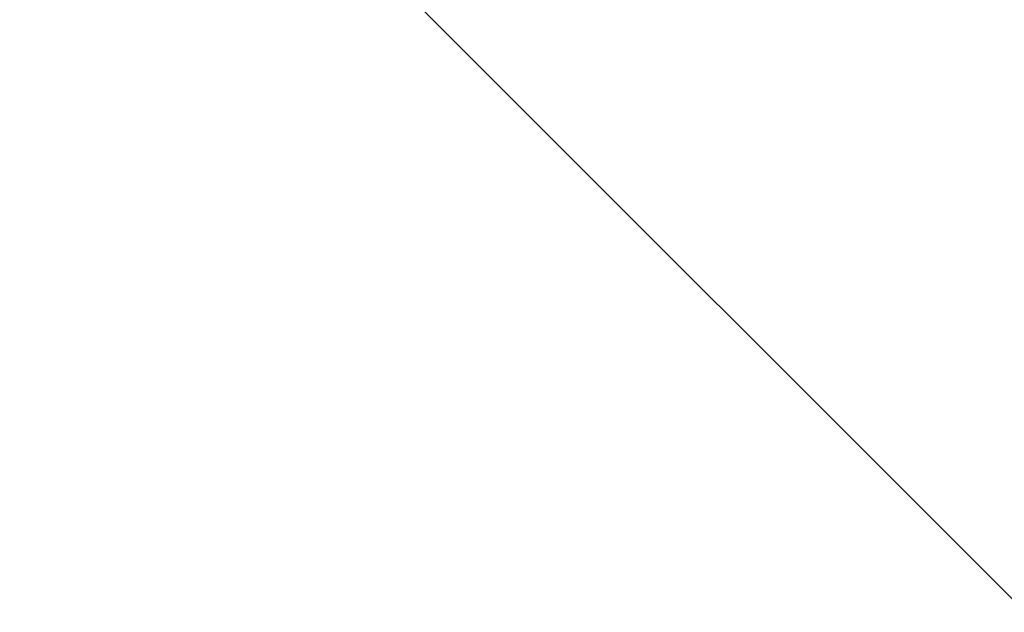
# Paper-space layout 'Dim Drawing' of a CAD drawing. Header units: inches. Extents: x 0.1 to 16.9, y 0.1 to 10.9.
# Tile 18 of 256: x 3.019977 to 3.020591, y 3.66802 to 3.66839. Entities that reach past the tile are written whole.
import ezdxf

# ---------------------------------------------------------------- set-up
doc = ezdxf.new("R2010")
doc.units = ezdxf.units.IN
doc.header["$MEASUREMENT"] = 0
doc.linetypes.add('PHANTOM', pattern=[0.49999999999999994, 0.25, -0.05, 0.05, -0.05, 0.05, -0.05])

psp = doc.layouts.new('Dim Drawing')

# ---------------------------------------------------------------- linework, layer by layer
at = {"color": 7, "linetype": 'Continuous', "lineweight": 25}
psp.add_line((3.019977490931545, 3.668647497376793), (3.020604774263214, 3.668020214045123), dxfattribs=at)
at = {"color": 7, "linetype": 'PHANTOM', "lineweight": 18}
psp.add_line((3.019977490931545, 3.668647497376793), (3.020604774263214, 3.668020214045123), dxfattribs=at)
psp.add_line((3.019977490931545, 3.668647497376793), (3.020604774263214, 3.668020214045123), dxfattribs=at)
psp.add_line((3.019977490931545, 3.668647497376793), (3.020604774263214, 3.668020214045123), dxfattribs=at)

doc.saveas('drawing.dxf')
